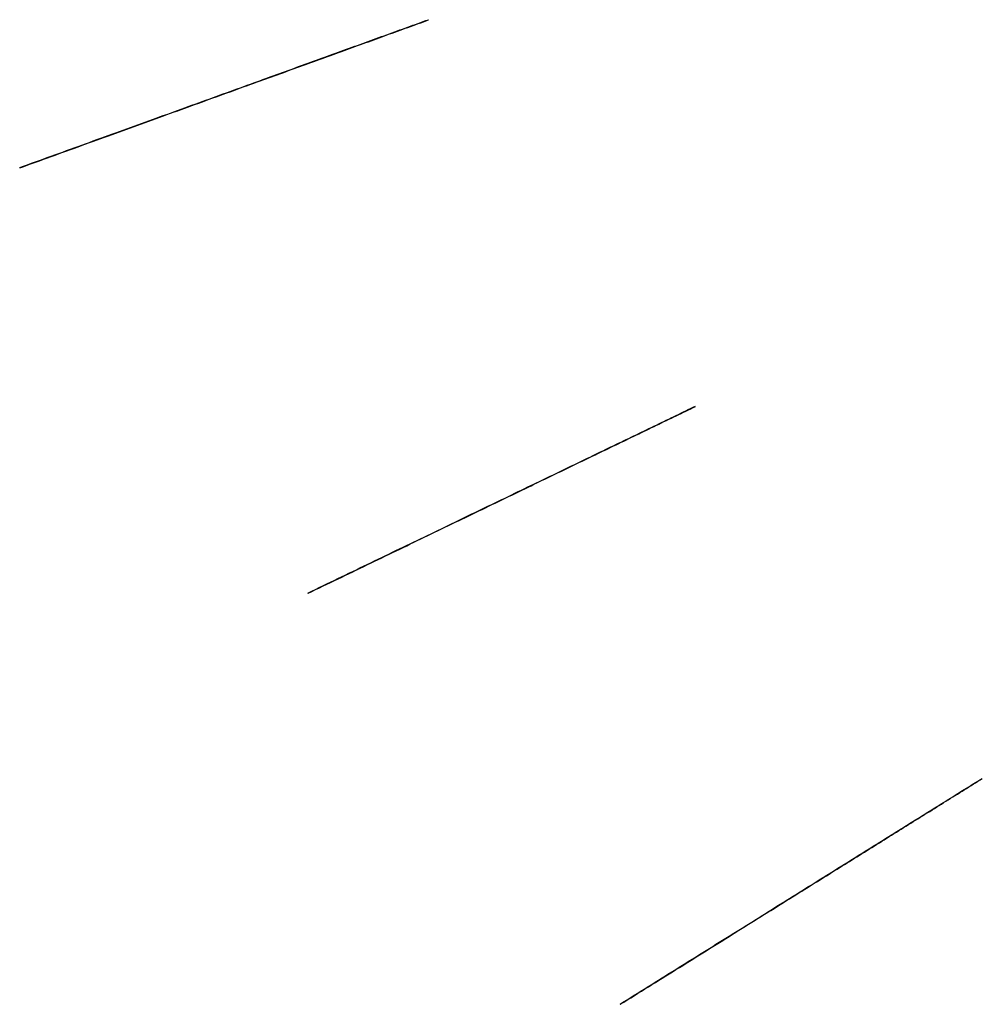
# Model space of a CAD drawing. Header units: millimetres. Extents: x -10999 to 11001, y -4500 to 4500.
# Tile 3 of 256: x -10291 to -9837, y -2818 to -2353. Entities that reach past the tile are written whole.
import ezdxf

# ---------------------------------------------------------------- set-up
doc = ezdxf.new("R2010")
doc.units = ezdxf.units.MM
doc.header["$MEASUREMENT"] = 0
doc.layers.add('Tabletop', color=7, linetype='Continuous', true_color=0xd6d6d6)

msp = doc.modelspace()

# ---------------------------------------------------------------- linework, layer by layer
at = {"layer": 'Tabletop'}
for points, weights in [([(-10291.32563855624, -2422.75555121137, 7374.062317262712), (-10187.76420756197, -2385.288985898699, 7266.746986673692), (-10098.32159187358, -2352.930340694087, 7174.06225086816)], [0.863667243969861, 0.9318336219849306, 1]), ([(-10291.25374550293, -2422.868070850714, 7374.062317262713), (-10187.69479756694, -2385.396042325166, 7266.74682605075), (-10098.2546152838, -2353.032783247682, 7174.062250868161)], [0.8636644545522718, 0.9318322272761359, 1]), ([(-10291.32563853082, -2422.755551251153, 7474.062350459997), (-10291.32563854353, -2422.755551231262, 7424.062334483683), (-10291.32563855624, -2422.75555121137, 7374.062317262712)], [0.8636672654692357, 0.8636672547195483, 0.863667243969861]), ([(-10291.2537454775, -2422.868070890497, 7474.062350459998), (-10291.25374549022, -2422.868070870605, 7424.062334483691), (-10291.25374550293, -2422.868070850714, 7374.062317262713)], [0.8636644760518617, 0.8636644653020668, 0.8636644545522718]), ([(-10155.21665094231, -2623.635587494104, 7374.062317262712), (-10056.77417787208, -2576.179750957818, 7266.491610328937), (-9972.188187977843, -2535.403663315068, 7174.062250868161)], [0.8592428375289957, 0.929621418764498, 1]), ([(-10155.14246743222, -2623.738954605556, 7374.062317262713), (-10056.70299139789, -2576.277873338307, 7266.491495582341), (-9972.119771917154, -2535.497373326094, 7174.062250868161)], [0.8592408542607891, 0.9296204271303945, 1]), ([(-10155.21665090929, -2623.635587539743, 7474.062350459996), (-10155.2166509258, -2623.635587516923, 7424.062334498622), (-10155.21665094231, -2623.635587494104, 7374.062317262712)], [0.8592428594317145, 0.8592428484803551, 0.8592428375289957]), ([(-10155.14246739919, -2623.738954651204, 7474.062350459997), (-10155.14246741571, -2623.73895462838, 7424.062334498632), (-10155.14246743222, -2623.738954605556, 7374.062317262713)], [0.8592408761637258, 0.8592408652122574, 0.8592408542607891]), ([(-10007.8058763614, -2817.723633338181, 7374.062317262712), (-9915.680281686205, -2760.294248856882, 7266.308444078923), (-9836.813182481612, -2711.129964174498, 7174.062250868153)], [0.8560823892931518, 0.9280411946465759, 0.9999999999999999]), ([(-10007.73029943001, -2817.817735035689, 7374.062317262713), (-9915.608108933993, -2760.383470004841, 7266.308371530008), (-9836.744039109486, -2711.215078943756, 7174.062250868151)], [0.8560811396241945, 0.9280405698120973, 1]), ([(-10007.80587630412, -2817.723633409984, 7474.062350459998), (-10007.80587633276, -2817.723633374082, 7424.062334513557), (-10007.8058763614, -2817.723633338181, 7374.062317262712)], [0.8560824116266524, 0.8560824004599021, 0.8560823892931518]), ([(-10007.73029937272, -2817.817735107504, 7474.062350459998), (-10007.73029940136, -2817.817735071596, 7424.062334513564), (-10007.73029943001, -2817.817735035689, 7374.062317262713)], [0.8560811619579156, 0.8560811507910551, 0.8560811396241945])]:
    msp.add_rational_spline(points, weights, degree=2, dxfattribs=at)

doc.saveas('drawing.dxf')
